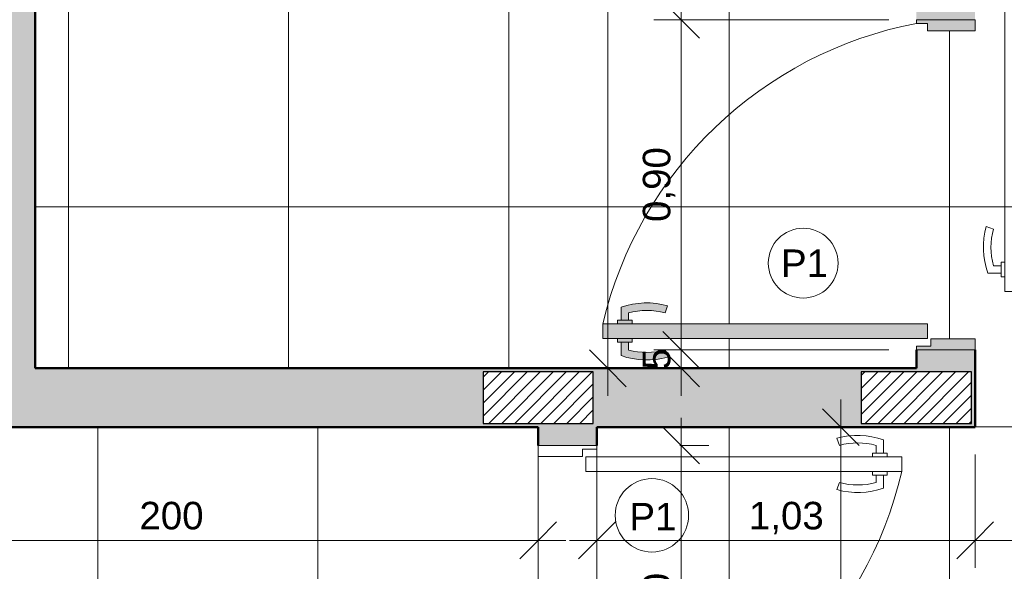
# Model space of a CAD drawing. Header units: metres. Extents: x -10.5 to 2.8, y -19.6 to -9.5.
# Tile 12 of 39: x -7.6 to -4.9, y -15.9 to -14.4. Entities that reach past the tile are written whole.
import ezdxf

# ---------------------------------------------------------------- set-up
doc = ezdxf.new("R2010")
doc.units = ezdxf.units.M
for name, color, linetype, lineweight in [('A-ANNO-DIMS', 7, 'Continuous', 9), ('A-ANNO-DIMS-50', 7, 'Continuous', 9), ('A-DETL-GENF', 7, 'Continuous', 5), ('A-DOOR', 7, 'Continuous', 5), ('A-DOOR-IDEN', 7, 'Continuous', 9), ('A-FLOR-PATT', 7, 'Continuous', 5), ('A-WALL-PATT', 7, 'Continuous', 5), ('G-ANNO-TEXT', 7, 'Continuous', 9), ('I-WALL', 7, 'Continuous', 5)]:
    doc.layers.add(name, color=color, linetype=linetype, lineweight=lineweight)
doc.layers.add('A-DETL', color=7, linetype='Continuous', lineweight=5, true_color=0x00a600)
doc.styles.add('Arial_1', font='arial.ttf', dxfattribs={"height": 0.075})
doc.dimstyles.new('Com_linha__ref__contínua__-_Cor_Vermelha_Arial_1_5mm', dxfattribs={"dimscale": 0.3048, "dimtxt": 0.076519, "dimasz": 0.328084, "dimexe": 0.246063, "dimexo": 0.246063, "dimgap": 0.024606, "dimtad": 1, "dimrnd": 0.01, "dimzin": 0, "dimdsep": 46, "dimtxsty": 'Arial_1', "dimblk1": 'OBLIQUE', "dimblk2": 'OBLIQUE', "dimsah": 1, "dimcen": 0.09, "dimdle": 0.246063, "dimazin": 0, "dimtfac": 1, "dimtdec": 4, "dimtix": 1, "dimtmove": 0, "dimatfit": 3, "dimfxl": 1, "dimtvp": 1, "dimtolj": 1, "dimtzin": 0, "dimarcsym": 2})
doc.dimstyles.new('Com_linha__ref__contínua__-_Cor_Vermelha_Arial_1_5mm_2', dxfattribs={"dimscale": 0.3048, "dimtxt": 0.076519, "dimasz": 0.328084, "dimexe": 0.246063, "dimexo": 0.246063, "dimgap": 0.024606, "dimtad": 1, "dimdec": 1, "dimlfac": 100, "dimrnd": 0.1, "dimdsep": 46, "dimtxsty": 'Arial_1', "dimblk1": 'OBLIQUE', "dimblk2": 'OBLIQUE', "dimsah": 1, "dimcen": 0.09, "dimdle": 0.246063, "dimazin": 0, "dimtfac": 1, "dimtdec": 4, "dimtix": 1, "dimtmove": 0, "dimatfit": 3, "dimfxl": 1, "dimtvp": 1, "dimtolj": 1, "dimtzin": 0, "dimarcsym": 2})

# ---------------------------------------------------------------- blocks, each defined once
blk = doc.blocks.new('PORTA DE GIRO L_VEL TERREO1')
at = {"layer": 'A-DOOR'}
for p, q in [((-0.45, -0.08), (-0.45, 0.08)), ((-0.45, 0.08), (0.45, 0.08)), ((0.45, 0.08), (0.45, -0.08)), ((-0.45, -0.08), (0.45, -0.08))]:
    blk.add_line(p, q, dxfattribs=at)
at = {"layer": 'A-DOOR', "lineweight": 15}
for p, q in [((-0.42, 0.08), (-0.42, -0.035)), ((0.42, 0.08), (0.42, -0.0407)), ((0.45, 0.08), (0.42, 0.08)), ((0.45, -0.08), (0.45, 0.08)), ((-0.44, -0.035), (-0.44, -0.08)), ((-0.42, -0.035), (-0.44, -0.035)), ((0.3789, -0.0497), (0.3789, -0.9104)), ((0.4189, -0.0497), (0.3789, -0.0497)), ((0.4189, -0.9104), (0.4189, -0.0497)), ((0.42, -0.0407), (0.44, -0.0407)), ((0.44, -0.0407), (0.44, -0.08)), ((0.44, -0.08), (0.45, -0.08)), ((0.3489, -0.7405), (0.3294, -0.7337)), ((0.45, -0.7405), (0.4695, -0.7337)), ((0.3689, -0.8305), (0.3789, -0.8305)), ((0.3689, -0.8705), (0.3689, -0.8305)), ((0.4289, -0.8304), (0.4189, -0.8304)), ((0.4289, -0.8704), (0.4289, -0.8304)), ((0.3689, -0.8405), (0.3489, -0.8405)), ((0.4289, -0.8404), (0.45, -0.8404)), ((0.3689, -0.8605), (0.3336, -0.8605)), ((0.3789, -0.8705), (0.3689, -0.8705)), ((0.4189, -0.8704), (0.4189, -0.9104)), ((0.4189, -0.8704), (0.4289, -0.8704)), ((0.4289, -0.8604), (0.4653, -0.8604)), ((0.3789, -0.9104), (0.4189, -0.9104)), ((0.4189, -0.9104), (0.3989, -0.9104))]:
    blk.add_line(p, q, dxfattribs=at)
at = {"layer": 'A-DOOR'}
blk.add_arc((0.629, 0.1553), 1.0946, 192.4129, 256.7914, dxfattribs=at)
at = {"layer": 'A-DOOR', "lineweight": 15}
for centre, radius, start, end in [((0.5319, -0.7905), 0.2103, 164.3286, 199.4386), ((0.5319, -0.7905), 0.1898, 164.7222, 195.2778), ((0.267, -0.7904), 0.1897, 344.7458, 15.2542), ((0.267, -0.7904), 0.2103, 340.5821, 15.6453)]:
    blk.add_arc(centre, radius, start, end, dxfattribs=at)
blk = doc.blocks.new('PORTA DE GIRO L_VEL TERREO2')
at = {"layer": 'A-DOOR', "lineweight": 15}
for p, q in [((0.3789, 0.0497), (0.3789, 0.9104)), ((0.3789, 0.9104), (0.4189, 0.9104)), ((0.4189, 0.9104), (0.3989, 0.9104)), ((0.4189, 0.8704), (0.4189, 0.9104)), ((0.4189, 0.9104), (0.4189, 0.0497)), ((0.3689, 0.8605), (0.3336, 0.8605)), ((0.3689, 0.8705), (0.3689, 0.8305)), ((0.3789, 0.8705), (0.3689, 0.8705)), ((0.4189, 0.8704), (0.4289, 0.8704)), ((0.4289, 0.8704), (0.4289, 0.8304)), ((0.4289, 0.8604), (0.4653, 0.8604)), ((0.3689, 0.8405), (0.3489, 0.8405)), ((0.4289, 0.8404), (0.45, 0.8404)), ((0.3689, 0.8305), (0.3789, 0.8305)), ((0.4289, 0.8304), (0.4189, 0.8304)), ((0.3489, 0.7405), (0.3294, 0.7337)), ((0.45, 0.7405), (0.4695, 0.7337)), ((-0.44, 0.035), (-0.44, 0.08)), ((0.44, 0.08), (0.45, 0.08)), ((0.44, 0.0407), (0.44, 0.08)), ((0.45, 0.08), (0.45, -0.08)), ((-0.42, 0.035), (-0.44, 0.035)), ((-0.42, -0.08), (-0.42, 0.035)), ((0.4189, 0.0497), (0.3789, 0.0497)), ((0.42, 0.0407), (0.44, 0.0407)), ((0.42, -0.08), (0.42, 0.0407)), ((0.45, -0.08), (0.42, -0.08))]:
    blk.add_line(p, q, dxfattribs=at)
at = {"layer": 'A-DOOR'}
for p, q in [((-0.45, -0.08), (-0.45, 0.08)), ((0.45, 0.08), (-0.45, 0.08)), ((0.45, 0.08), (0.45, -0.08)), ((0.45, -0.08), (-0.45, -0.08))]:
    blk.add_line(p, q, dxfattribs=at)
blk.add_arc((0.629, -0.1553), 1.0946, 103.2086, 167.5871, dxfattribs=at)
at = {"layer": 'A-DOOR', "lineweight": 15}
for centre, radius, start, end in [((0.5319, 0.7905), 0.2103, 160.5614, 195.6714), ((0.267, 0.7904), 0.2103, 344.3547, 19.4179), ((0.5319, 0.7905), 0.1898, 164.7222, 195.2778), ((0.267, 0.7904), 0.1897, 344.7458, 15.2542)]:
    blk.add_arc(centre, radius, start, end, dxfattribs=at)
blk = doc.blocks.new('TAG - Porta - Ref_ Porta-2098603-NIVEL TERREO')
at = {"layer": 'A-DOOR-IDEN'}
blk.add_circle((0, 0), 0.002, dxfattribs=at)
blk = doc.blocks.new('DIMBLOCK18-NIVEL TERREO')
at = {"layer": 'A-ANNO-DIMS-50', "color": 242, "true_color": 0xbd2b2e, "transparency": 16777216}
for p, q in [((-5.7839, -15.525), (-5.8339, -15.475)), ((-5.7839, -15.45), (-5.7839, -16.425)), ((-5.7839, -15.525), (-5.7882, -15.525)), ((-5.7839, -15.525), (-5.7339, -15.575)), ((-5.7839, -15.525), (-5.7089, -15.525)), ((-5.7839, -16.425), (-5.8339, -16.375)), ((-5.7839, -16.425), (-6.0161, -16.425)), ((-5.7839, -16.425), (-5.7339, -16.475)), ((-5.7839, -16.425), (-5.7089, -16.425))]:
    blk.add_line(p, q, dxfattribs=at)
at = {"layer": 'A-ANNO-DIMS-50', "color": 0, "transparency": 16777216, "insert": (-5.8888, -16.0763), "char_height": 0.075, "width": 0.242979, "attachment_point": 1, "rotation": 90, "line_spacing_factor": 0.941778, "style": 'Arial_1'}
blk.add_mtext('0,90', dxfattribs=at)
blk = doc.blocks.new('_Oblique')
at = {"color": 0, "linetype": 'ByBlock', "lineweight": -2}
blk.add_line((-0.5, -0.5), (0.5, 0.5), dxfattribs=at)
blk = doc.blocks.new('DIMBLOCK44-NIVEL TERREO')
at = {"layer": 'A-ANNO-DIMS-50', "color": 242, "true_color": 0xbd2b2e, "transparency": 16777216}
for p, q in [((-5.7839, -14.365), (-5.8339, -14.315)), ((-5.7839, -14.365), (-5.8589, -14.365)), ((-5.7839, -14.365), (-5.7839, -15.34)), ((-5.7839, -14.365), (-5.7339, -14.415)), ((-5.7839, -14.365), (-5.2186, -14.365)), ((-5.7839, -15.265), (-5.8339, -15.215)), ((-5.7839, -15.265), (-5.8589, -15.265)), ((-5.7839, -15.265), (-5.7339, -15.315)), ((-5.7839, -15.265), (-5.2186, -15.265))]:
    blk.add_line(p, q, dxfattribs=at)
at = {"layer": 'A-ANNO-DIMS-50', "color": 0, "transparency": 16777216, "insert": (-5.8888, -14.9163), "char_height": 0.075, "width": 0.242979, "attachment_point": 1, "rotation": 90, "line_spacing_factor": 0.941778, "style": 'Arial_1'}
blk.add_mtext('0,90', dxfattribs=at)
blk = doc.blocks.new('DIMBLOCK49-NIVEL TERREO')
at = {"layer": 'A-ANNO-DIMS-50', "color": 242, "true_color": 0xbd2b2e, "transparency": 16777216}
for p, q in [((-5.7839, -11.395), (-5.8339, -11.345)), ((-5.7839, -14.44), (-5.7839, -11.32)), ((-5.7839, -11.395), (-5.8589, -11.395)), ((-5.7839, -11.395), (-5.7339, -11.445)), ((-5.7839, -11.395), (-5.7796, -11.395)), ((-5.7839, -14.365), (-5.8339, -14.315)), ((-5.7839, -14.365), (-5.8589, -14.365)), ((-5.7839, -14.365), (-5.7339, -14.415)), ((-5.7839, -14.365), (-5.2186, -14.365))]:
    blk.add_line(p, q, dxfattribs=at)
at = {"layer": 'A-ANNO-DIMS-50', "color": 0, "transparency": 16777216, "insert": (-5.8888, -12.9813), "char_height": 0.075, "width": 0.242979, "attachment_point": 1, "rotation": 90, "line_spacing_factor": 0.941778, "style": 'Arial_1'}
blk.add_mtext('2,97', dxfattribs=at)
blk = doc.blocks.new('DIMBLOCK50-NIVEL TERREO')
at = {"layer": 'A-ANNO-DIMS-50', "color": 242, "true_color": 0xbd2b2e, "transparency": 16777216}
for p, q in [((-5.9839, -11.395), (-6.0339, -11.345)), ((-5.9839, -15.39), (-5.9839, -11.32)), ((-5.9839, -11.395), (-6.0589, -11.395)), ((-5.9839, -11.395), (-5.9339, -11.445)), ((-5.9839, -11.395), (-5.9796, -11.395)), ((-5.9839, -15.315), (-6.0339, -15.265)), ((-5.9839, -15.315), (-6.0589, -15.315)), ((-5.9839, -15.315), (-5.9339, -15.365)), ((-5.9839, -15.315), (-5.9796, -15.315))]:
    blk.add_line(p, q, dxfattribs=at)
at = {"layer": 'A-ANNO-DIMS-50', "color": 0, "transparency": 16777216, "insert": (-6.0888, -13.4563), "char_height": 0.075, "width": 0.242979, "attachment_point": 1, "rotation": 90, "line_spacing_factor": 0.941778, "style": 'Arial_1'}
blk.add_mtext('3,92', dxfattribs=at)
blk = doc.blocks.new('DIMBLOCK52-NIVEL TERREO')
at = {"layer": 'A-ANNO-DIMS-50', "color": 242, "true_color": 0xbd2b2e, "transparency": 16777216}
for p, q in [((-5.7839, -15.19), (-5.7839, -15.39)), ((-5.7839, -15.265), (-5.8339, -15.215)), ((-5.7839, -15.265), (-5.8589, -15.265)), ((-5.7839, -15.315), (-5.8339, -15.265)), ((-5.7839, -15.265), (-5.7339, -15.315)), ((-5.7839, -15.265), (-5.2186, -15.265)), ((-5.7839, -15.315), (-5.7882, -15.315)), ((-5.7839, -15.315), (-5.7339, -15.365)), ((-5.7839, -15.315), (-5.7089, -15.315))]:
    blk.add_line(p, q, dxfattribs=at)
at = {"layer": 'A-ANNO-DIMS-50', "color": 0, "transparency": 16777216, "insert": (-5.8888, -15.3189), "char_height": 0.075, "width": 0.069221, "attachment_point": 1, "rotation": 90, "line_spacing_factor": 0.941778, "style": 'Arial_1'}
blk.add_mtext('5', dxfattribs=at)
blk = doc.blocks.new('DIMBLOCK59-NIVEL TERREO')
at = {"layer": 'A-ANNO-DIMS-50', "color": 242, "true_color": 0xbd2b2e, "transparency": 16777216}
for p, q in [((-4.9836, -15.7837), (-4.9836, -15.55)), ((-6.0136, -15.7837), (-6.0136, -15.7087)), ((-6.0136, -15.7837), (-5.9636, -15.7337)), ((-4.9836, -15.7837), (-4.9336, -15.7337)), ((-6.0886, -15.7837), (-4.9836, -15.7837)), ((-6.0136, -15.7837), (-6.0636, -15.8337)), ((-6.0136, -15.7837), (-6.0136, -15.788)), ((-4.9836, -15.7837), (-5.0336, -15.8337)), ((-4.9836, -15.7837), (-4.9836, -15.8587))]:
    blk.add_line(p, q, dxfattribs=at)
at = {"layer": 'A-ANNO-DIMS-50', "color": 0, "transparency": 16777216, "insert": (-5.5998, -15.6788), "char_height": 0.075, "width": 0.242979, "attachment_point": 1, "line_spacing_factor": 0.941778, "style": 'Arial_1'}
blk.add_mtext('1,03', dxfattribs=at)
blk = doc.blocks.new('DIMBLOCK60-NIVEL TERREO')
at = {"layer": 'A-ANNO-DIMS-50', "color": 242, "true_color": 0xbd2b2e, "transparency": 16777216}
for p, q in [((-4.9836, -15.7837), (-4.9836, -15.55)), ((-3.3837, -15.7837), (-3.3837, -15.55)), ((-4.9836, -15.7837), (-4.9336, -15.7337)), ((-3.3837, -15.7837), (-3.3337, -15.7337)), ((-4.9836, -15.7837), (-5.0336, -15.8337)), ((-4.9836, -15.7837), (-3.3837, -15.7837)), ((-4.9836, -15.7837), (-4.9836, -15.8587)), ((-3.3837, -15.7837), (-3.4337, -15.8337)), ((-3.3837, -15.7837), (-3.3837, -15.8587))]:
    blk.add_line(p, q, dxfattribs=at)
at = {"layer": 'A-ANNO-DIMS-50', "color": 0, "transparency": 16777216, "insert": (-4.2849, -15.6788), "char_height": 0.075, "width": 0.242979, "attachment_point": 1, "line_spacing_factor": 0.941778, "style": 'Arial_1'}
blk.add_mtext('1,60', dxfattribs=at)
blk = doc.blocks.new('DIMBLOCK66-NIVEL TERREO')
at = {"layer": 'A-ANNO-DIMS-50', "color": 242, "true_color": 0xbd2b2e, "transparency": 16777216}
for p, q in [((-5.349, -15.4), (-5.349, -17.65)), ((-5.349, -15.475), (-5.399, -15.425)), ((-5.349, -15.475), (-5.3533, -15.475)), ((-5.349, -15.475), (-5.299, -15.525)), ((-5.349, -15.475), (-5.274, -15.475)), ((-5.349, -17.575), (-5.399, -17.525)), ((-5.349, -17.575), (-5.424, -17.575)), ((-5.349, -17.575), (-5.299, -17.625)), ((-5.349, -17.575), (-5.1705, -17.575))]:
    blk.add_line(p, q, dxfattribs=at)
at = {"layer": 'A-ANNO-DIMS-50', "color": 0, "transparency": 16777216, "insert": (-5.4539, -16.6116), "char_height": 0.075, "width": 0.207662, "attachment_point": 1, "rotation": 90, "line_spacing_factor": 0.941778, "style": 'Arial_1'}
blk.add_mtext('210', dxfattribs=at)
blk = doc.blocks.new('DIMBLOCK70-NIVEL TERREO')
at = {"layer": 'A-ANNO-DIMS-50', "color": 242, "true_color": 0xbd2b2e, "transparency": 16777216}
for p, q in [((-8.1736, -15.7837), (-8.1736, -15.557)), ((-6.1736, -15.7837), (-6.1736, -15.7087)), ((-8.1736, -15.7837), (-8.1236, -15.7337)), ((-6.1736, -15.7837), (-6.1236, -15.7337)), ((-8.1736, -15.7837), (-8.2236, -15.8337)), ((-8.1736, -15.7837), (-6.0986, -15.7837)), ((-8.1736, -15.7837), (-8.1736, -15.8587)), ((-6.1736, -15.7837), (-6.2236, -15.8337)), ((-6.1736, -15.7837), (-6.1736, -15.788))]:
    blk.add_line(p, q, dxfattribs=at)
at = {"layer": 'A-ANNO-DIMS-50', "color": 0, "transparency": 16777216, "insert": (-7.2601, -15.6788), "char_height": 0.075, "width": 0.207662, "attachment_point": 1, "line_spacing_factor": 0.941778, "style": 'Arial_1'}
blk.add_mtext('200', dxfattribs=at)

msp = doc.modelspace()

# ---------------------------------------------------------------- hatches: boundary and pattern name
at = {"layer": 'A-DETL-GENF', "true_color": 0x464646}
h = msp.add_hatch(dxfattribs=at)
h.set_pattern_fill('FP_11', color=49, style=0, pattern_type=2)
h.set_pattern_definition([(45, (0, 0), (-0.01767767, 0.01767767), [])])
h.paths.add_polyline_path([(-6.1486, -18.225), (-6.0237, -18.225), (-6.0237, -18.085), (-6.3237, -18.085), (-6.3237, -18.225)])
h.paths.add_polyline_path([(-8.3236, -18.225), (-8.0236, -18.225), (-8.0236, -18.085), (-8.3236, -18.085)])
h.paths.add_polyline_path([(-3.2137, -18.225), (-3.0637, -18.225), (-3.0637, -18.085), (-3.3637, -18.085), (-3.3637, -18.225)])
h.paths.add_polyline_path([(0.1964, -18.225), (0.4964, -18.225), (0.4964, -18.085), (0.1964, -18.085)])
h.paths.add_polyline_path([(0.3564, -15.625), (0.4964, -15.625), (0.4964, -15.325), (0.3564, -15.325), (0.3564, -15.5554)])
h.paths.add_polyline_path([(-3.3737, -15.465), (-3.0737, -15.465), (-3.0737, -15.325), (-3.3737, -15.325)])
h.paths.add_polyline_path([(-0.6736, -15.465), (-0.6736, -15.325), (-0.9736, -15.325), (-0.9736, -15.465), (-0.7386, -15.465)])
h.paths.add_polyline_path([(-5.1436, -15.465), (-4.9937, -15.4649), (-4.9937, -15.325), (-5.2937, -15.325), (-5.2937, -15.465)])
h.paths.add_polyline_path([(-6.1737, -15.465), (-6.0237, -15.4649), (-6.0237, -15.325), (-6.3237, -15.325), (-6.3237, -15.465), (-6.2593, -15.465)])
h.paths.add_polyline_path([(-8.0236, -15.465), (-8.0236, -15.325), (-8.3236, -15.325), (-8.3236, -15.465), (-8.1736, -15.465)])
h.paths.add_polyline_path([(0.4664, -14.515), (0.4964, -14.515), (0.4964, -14.215), (0.3564, -14.215), (0.3564, -14.515), (0.3864, -14.515)])
h.paths.add_polyline_path([(-3.3737, -14.2649), (-3.2337, -14.2649), (-3.2337, -13.9649), (-3.3737, -13.9649), (-3.3737, -14.148)])
h.paths.add_polyline_path([(-5.0636, -14.2649), (-4.9937, -14.2649), (-4.9937, -13.9649), (-5.1337, -13.9649), (-5.1337, -14.2649), (-5.1136, -14.2649)])
h.paths.add_polyline_path([(-0.8136, -11.545), (-0.6736, -11.545), (-0.6736, -11.245), (-0.8136, -11.245), (-0.8136, -11.385)])
h.paths.add_polyline_path([(-3.3737, -11.545), (-3.2337, -11.545), (-3.2337, -11.245), (-3.3737, -11.245), (-3.3737, -11.5402)])
h.paths.add_polyline_path([(-7.5156, -11.385), (-7.3937, -11.385), (-7.3937, -11.245), (-7.6937, -11.245), (-7.6936, -11.385), (-7.5437, -11.385)])
h.paths.add_polyline_path([(-4.9886, -11.3849), (-4.8337, -11.3849), (-4.8337, -11.2449), (-5.1337, -11.245), (-5.1337, -11.3849), (-5.0636, -11.3849)])
at = {"layer": 'A-DETL-GENF', "true_color": 0xffffff}
h = msp.add_hatch(color=7, dxfattribs=at)
h.paths.add_polyline_path([(-5.1043, -15.265), (-4.9836, -15.265), (-4.9836, -15.235), (-5.1043, -15.235), (-5.1043, -15.255), (-5.1436, -15.255), (-5.1436, -15.265)])
h.paths.add_polyline_path([(-5.52, -15.2339), (-5.1133, -15.2339), (-5.1133, -15.1939), (-5.9977, -15.1939), (-5.9977, -15.2339), (-5.9177, -15.2339)])
h.paths.add_polyline_path([(-4.9836, -14.395), (-4.9836, -14.365), (-5.1436, -14.365), (-5.1436, -14.375), (-5.1136, -14.375), (-5.1136, -14.395)])
for points in [[(-5.9279, -15.1839), (-5.9279, -15.1639), (-5.8947, -15.158), (-5.861, -15.158), (-5.8279, -15.1639), (-5.8211, -15.1445), (-5.8633, -15.1372), (-5.9062, -15.1386), (-5.9479, -15.1486), (-5.9479, -15.1839)], [(-5.8632, -15.2918), (-5.8209, -15.2845), (-5.8277, -15.265), (-5.8632, -15.271), (-5.8946, -15.271), (-5.9277, -15.265), (-5.9277, -15.2439), (-5.9477, -15.2439), (-5.9477, -15.2803), (-5.906, -15.2904), (-5.8946, -15.2908)]]:
    msp.add_hatch(color=7, dxfattribs=at).paths.add_polyline_path(points)
h = msp.add_hatch(color=7, dxfattribs=at)
h.paths.add_polyline_path([(-5.9477, -15.2439), (-5.9177, -15.2439), (-5.9177, -15.2339), (-5.9577, -15.2339), (-5.9577, -15.2439)])
h.paths.add_polyline_path([(-5.9479, -15.1939), (-5.9179, -15.1939), (-5.9179, -15.1839), (-5.9579, -15.1839), (-5.9579, -15.1939)])
at = {"layer": 'A-FLOR-PATT', "true_color": 0x787878}
h = msp.add_hatch(dxfattribs=at)
h.set_pattern_fill('FP_7', color=8, style=0, pattern_type=2)
h.set_pattern_definition([(0, (-2.654, -16.075), (0, 0.6), []), (90, (-2.654, -16.075), (-0.6, 4e-17), [])])
h.paths.add_polyline_path([(-3.9382, -18.075), (-3.2137, -18.075), (-3.2137, -17.275), (-3.2337, -17.275), (-3.2337, -16.405), (-2.8637, -16.405), (-2.8637, -18.075), (0.3464, -18.075), (0.3464, -15.475), (-3.3837, -15.475), (-3.3834, -15.235), (-3.2629, -15.235), (-3.2629, -15.255), (-3.2237, -15.255), (-3.2237, -15.315), (-0.8236, -15.315), (-0.8256, -15.313), (-0.8256, -11.397), (-3.2217, -11.397), (-3.2217, -14.365), (-3.2237, -14.365), (-3.2237, -14.375), (-3.2537, -14.375), (-3.2537, -14.395), (-3.3837, -14.395), (-3.3837, -14.275), (-4.9836, -14.275), (-4.9836, -14.395), (-5.1136, -14.395), (-5.1136, -14.375), (-5.1436, -14.375), (-5.1436, -11.395), (-7.5437, -11.395), (-7.5437, -15.315), (-5.1436, -15.315), (-5.1436, -15.255), (-5.1043, -15.255), (-5.1043, -15.235), (-4.9836, -15.235), (-4.9836, -15.475), (-6.0136, -15.475), (-6.0136, -18.075), (-5.2136, -18.075), (-5.2136, -17.575), (-4.0136, -17.575), (-4.0136, -18.075), (-3.9582, -18.075)])
h.paths.add_polyline_path([(-4.6136, -17.7955), (-4.6084, -17.7948), (-4.6036, -17.7928), (-4.5985, -17.7885), (-4.5963, -17.7855), (-4.5943, -17.7807), (-4.5936, -17.7755), (-4.5943, -17.7703), (-4.5963, -17.7655), (-4.5994, -17.7614), (-4.6036, -17.7582), (-4.6084, -17.7562), (-4.6136, -17.7555), (-4.6188, -17.7562), (-4.6236, -17.7582), (-4.6277, -17.7614), (-4.6309, -17.7655), (-4.6329, -17.7703), (-4.6336, -17.7755), (-4.6321, -17.7826), (-4.6309, -17.7855), (-4.6263, -17.7907), (-4.6233, -17.7929), (-4.6188, -17.7948), (-4.6158, -17.7952)])
h.paths.add_polyline_path([(-2.5041, -15.2918), (-2.5464, -15.2845), (-2.5396, -15.265), (-2.5041, -15.271), (-2.4727, -15.271), (-2.4396, -15.265), (-2.4396, -15.2439), (-2.4496, -15.2439), (-2.4496, -15.2339), (-3.254, -15.2339), (-3.254, -15.1939), (-2.4494, -15.1939), (-2.4494, -15.1839), (-2.4394, -15.1839), (-2.4394, -15.1639), (-2.4726, -15.158), (-2.5062, -15.158), (-2.5394, -15.1639), (-2.5462, -15.1445), (-2.504, -15.1372), (-2.4611, -15.1386), (-2.4194, -15.1486), (-2.4194, -15.1839), (-2.4094, -15.1839), (-2.4094, -15.1939), (-2.3696, -15.1939), (-2.3696, -15.2339), (-2.4096, -15.2339), (-2.4096, -15.2439), (-2.4196, -15.2439), (-2.4196, -15.2803), (-2.4612, -15.2904), (-2.4727, -15.2908)])
h.paths.add_polyline_path([(-5.8632, -15.2918), (-5.906, -15.2904), (-5.9477, -15.2803), (-5.9477, -15.2439), (-5.9577, -15.2439), (-5.9577, -15.2339), (-5.9977, -15.2339), (-5.9977, -15.1939), (-5.9579, -15.1939), (-5.9579, -15.1839), (-5.9479, -15.1839), (-5.9479, -15.1486), (-5.9062, -15.1386), (-5.861, -15.1376), (-5.8211, -15.1445), (-5.8279, -15.1639), (-5.8633, -15.158), (-5.8947, -15.158), (-5.9279, -15.1639), (-5.9279, -15.1839), (-5.9179, -15.1839), (-5.9179, -15.1939), (-5.1133, -15.1939), (-5.1133, -15.2339), (-5.9177, -15.2339), (-5.9177, -15.2439), (-5.9277, -15.2439), (-5.9277, -15.265), (-5.8946, -15.271), (-5.8609, -15.271), (-5.8277, -15.265), (-5.8209, -15.2845), (-5.8609, -15.2914)])
h = msp.add_hatch(dxfattribs=at)
h.set_pattern_fill('FP_1', color=8, style=0, pattern_type=2)
h.set_pattern_definition([(0, (-2.574, -15.475), (0, 0.6), []), (90, (-2.574, -15.475), (-0.6, 4e-17), [])])
h.paths.add_polyline_path([(-8.1736, -18.075), (-7.6486, -18.075), (-7.6486, -18.065), (-7.6339, -18.065), (-7.6339, -18.0023), (-7.6382, -17.9978), (-7.6402, -17.9934), (-7.6406, -17.9898), (-7.6402, -17.9578), (-7.6382, -17.9533), (-7.6349, -17.9496), (-7.6306, -17.947), (-7.6256, -17.9457), (-7.6204, -17.9459), (-7.6155, -17.9475), (-7.6113, -17.9504), (-7.6084, -17.9544), (-7.6074, -17.9566), (-7.6066, -17.9614), (-7.6066, -17.9898), (-7.6074, -17.9946), (-7.6097, -17.9989), (-7.6133, -18.0024), (-7.6133, -18.065), (-7.5986, -18.065), (-7.5986, -18.075), (-7.4286, -18.075), (-7.4286, -17.7504), (-7.4269, -17.7059), (-7.4224, -17.6616), (-7.4172, -17.6426), (-7.4074, -17.6255), (-7.3935, -17.6115), (-7.3744, -17.5999), (-7.3533, -17.5928), (-7.2413, -17.5795), (-7.1286, -17.575), (-7.0159, -17.5795), (-6.9039, -17.5928), (-6.8828, -17.5999), (-6.8637, -17.6115), (-6.8498, -17.6255), (-6.84, -17.6426), (-6.8348, -17.6616), (-6.8302, -17.7059), (-6.8286, -17.7504), (-6.8286, -18.075), (-6.8237, -18.075), (-6.8237, -17.425), (-6.2136, -17.425), (-6.2136, -16.675), (-6.1736, -16.675), (-6.1737, -15.475), (-8.1736, -15.475), (-8.1736, -15.525), (-8.3336, -15.525), (-8.3336, -17.275), (-8.1736, -17.275), (-8.1736, -17.8038)])
at = {"layer": 'A-WALL-PATT', "true_color": 0x808080}
for points in [[(-7.5437, -15.315), (-7.5437, -11.395), (-7.7037, -11.395), (-7.7037, -15.315)], [(-6.3237, -15.475), (-6.1737, -15.475), (-6.1737, -15.465), (-6.3237, -15.465), (-6.3237, -15.325), (-6.1737, -15.325), (-6.1737, -15.315), (-7.7037, -15.315), (-7.7037, -15.475), (-7.1914, -15.475)], [(-6.0136, -15.525), (-6.0136, -15.475), (-6.1736, -15.475), (-6.1736, -15.525)]]:
    msp.add_hatch(color=8, dxfattribs=at).paths.add_polyline_path(points)
h = msp.add_hatch(color=8, dxfattribs=at)
h.paths.add_polyline_path([(-5.1436, -15.315), (-4.9836, -15.315), (-4.9836, -15.265), (-5.1436, -15.265)])
h.paths.add_polyline_path([(-4.9836, -14.365), (-4.9836, -14.115), (-4.9937, -14.115), (-4.9937, -14.2649), (-5.1337, -14.2649), (-5.1337, -14.115), (-5.1436, -14.115), (-5.1436, -14.365), (-5.0636, -14.365)])
h = msp.add_hatch(color=8, dxfattribs=at)
h.paths.add_polyline_path([(-6.0237, -15.475), (-4.9836, -15.475), (-4.9836, -15.315), (-6.1737, -15.315), (-6.1736, -15.325), (-6.0237, -15.325), (-6.0237, -15.465), (-6.1737, -15.465), (-6.1736, -15.475)])
h.paths.add_polyline_path([(-5.1436, -15.465), (-5.2937, -15.465), (-5.2937, -15.325), (-4.9937, -15.325), (-4.9937, -15.465)])

# ---------------------------------------------------------------- linework, layer by layer
at = {"layer": 'A-DETL', "color": 7}
for p, q in [((-4.9836, -14.365), (-5.1436, -14.365)), ((-5.1436, -14.365), (-5.1436, -14.375)), ((-5.1436, -14.375), (-5.1136, -14.375)), ((-5.1136, -14.375), (-5.1136, -14.395)), ((-4.9836, -14.395), (-4.9836, -14.365)), ((-5.1136, -14.395), (-4.9836, -14.395)), ((-5.9479, -15.1486), (-5.9479, -15.1839)), ((-5.8279, -15.1639), (-5.8211, -15.1445)), ((-5.9279, -15.1839), (-5.9279, -15.1639)), ((-5.9579, -15.1939), (-5.9977, -15.1939)), ((-5.9977, -15.1939), (-5.9977, -15.2339)), ((-5.9479, -15.1839), (-5.9579, -15.1839)), ((-5.9579, -15.1839), (-5.9579, -15.1939)), ((-5.9579, -15.1939), (-5.9179, -15.1939)), ((-5.9479, -15.1839), (-5.9279, -15.1839)), ((-5.9179, -15.1839), (-5.9279, -15.1839)), ((-5.9179, -15.1939), (-5.9179, -15.1839)), ((-5.1133, -15.1939), (-5.9179, -15.1939)), ((-5.1133, -15.2339), (-5.1133, -15.1939)), ((-5.9977, -15.2339), (-5.9577, -15.2339)), ((-5.9177, -15.2339), (-5.9577, -15.2339)), ((-5.9577, -15.2339), (-5.9577, -15.2439)), ((-5.9177, -15.2339), (-5.1133, -15.2339)), ((-5.9177, -15.2439), (-5.9177, -15.2339)), ((-5.9577, -15.2439), (-5.9477, -15.2439)), ((-5.9277, -15.2439), (-5.9477, -15.2439)), ((-5.9477, -15.2439), (-5.9477, -15.2803)), ((-5.9277, -15.2439), (-5.9177, -15.2439)), ((-5.9277, -15.265), (-5.9277, -15.2439)), ((-5.1436, -15.255), (-5.1436, -15.265)), ((-5.1043, -15.255), (-5.1436, -15.255)), ((-4.9836, -15.235), (-5.1043, -15.235)), ((-5.1043, -15.235), (-5.1043, -15.255)), ((-4.9836, -15.265), (-4.9836, -15.235)), ((-5.8209, -15.2845), (-5.8277, -15.265)), ((-5.1436, -15.265), (-4.9836, -15.265))]:
    msp.add_line(p, q, dxfattribs=at)
at = {"layer": 'A-DETL', "color": 7, "lineweight": 25}
for p, q in [((-6.0237, -15.325), (-6.3237, -15.325)), ((-6.3237, -15.325), (-6.3237, -15.465)), ((-6.0237, -15.465), (-6.0237, -15.325)), ((-4.9937, -15.325), (-5.2937, -15.325)), ((-5.2937, -15.325), (-5.2937, -15.465)), ((-4.9937, -15.465), (-4.9937, -15.325)), ((-6.3237, -15.465), (-6.0237, -15.465)), ((-5.2937, -15.465), (-4.9937, -15.465))]:
    msp.add_line(p, q, dxfattribs=at)
at = {"layer": 'A-DETL', "color": 7}
msp.add_circle((-5.4519, -15.0284), 0.095, dxfattribs=at)
for centre, radius, start, end in [((-4.9383, -15.4441), 1.0885, 100.8706, 166.7166), ((-5.8779, -15.347), 0.2103, 74.3286, 109.4386), ((-5.8779, -15.347), 0.1898, 74.7222, 105.2778), ((-5.8777, -15.082), 0.2103, 250.5614, 285.6714), ((-5.8777, -15.082), 0.1898, 254.7222, 285.2778)]:
    msp.add_arc(centre, radius, start, end, dxfattribs=at)
at = {"layer": 'I-WALL', "lineweight": 50}
for p, q in [((-7.5437, -15.315), (-7.5437, -11.395)), ((-5.1436, -15.265), (-5.1436, -15.315)), ((-4.9836, -15.475), (-4.9836, -15.265)), ((-5.1436, -15.315), (-7.5437, -15.315)), ((-8.1736, -15.475), (-6.1737, -15.475)), ((-6.1736, -15.475), (-6.1736, -15.525)), ((-6.0136, -15.525), (-6.0136, -15.475)), ((-6.0136, -15.475), (-4.9836, -15.475))]:
    msp.add_line(p, q, dxfattribs=at)

# ---------------------------------------------------------------- block references
at = {"layer": 'A-DOOR'}
for name, p, rotation in [('PORTA DE GIRO L_VEL TERREO2', (-4.4836, -14.195), 180), ('PORTA DE GIRO L_VEL TERREO1', (-6.0936, -15.975), 89.99999999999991)]:
    msp.add_blockref(name, p, dxfattribs=dict(at, rotation=rotation))
at = {"layer": 'A-DOOR-IDEN', "xscale": 49.99999999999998, "yscale": 49.99999999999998, "zscale": 49.99999999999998}
msp.add_blockref('TAG - Porta - Ref_ Porta-2098603-NIVEL TERREO', (-5.8639, -15.7156), dxfattribs=at)

# ---------------------------------------------------------------- texts
at = {"layer": 'A-DOOR-IDEN', "insert": (-5.9254, -15.6817), "char_height": 0.075, "width": 0.156329, "attachment_point": 1, "style": 'Arial_1'}
msp.add_mtext('P1', dxfattribs=at)
at = {"layer": 'G-ANNO-TEXT', "insert": (-5.5123, -14.9912), "char_height": 0.075, "width": 0.156329, "attachment_point": 1, "style": 'Arial_1'}
msp.add_mtext('P1', dxfattribs=at)

# ---------------------------------------------------------------- dimensions: what is measured, and where the dimension line sits
at = {"layer": 'A-ANNO-DIMS', "color": 242, "true_color": 0xbd2b2e}
for base, p1, p2, dimstyle, override, picture, middle in [((-5.9839, -11.395), (-6.0546, -15.315), (-6.0546, -11.395), 'Com_linha__ref__contínua__-_Cor_Vermelha_Arial_1_5mm', {"dimpost": '<>', "dimfxl": 3.92}, 'DIMBLOCK50-NIVEL TERREO', (-6.0297, -13.355)), ((-5.7839, -11.395), (-5.1436, -14.365), (-5.8546, -11.395), 'Com_linha__ref__contínua__-_Cor_Vermelha_Arial_1_5mm', {"dimpost": '<>', "dimfxl": 3.053921}, 'DIMBLOCK49-NIVEL TERREO', (-5.8297, -12.88)), ((-5.7839, -15.265), (-5.1436, -14.365), (-5.1436, -15.265), 'Com_linha__ref__contínua__-_Cor_Vermelha_Arial_1_5mm', {"dimpost": '<>', "dimfxl": 0.9}, 'DIMBLOCK44-NIVEL TERREO', (-5.8297, -14.815)), ((-5.7839, -15.315), (-5.1436, -15.265), (-5.7132, -15.315), 'Com_linha__ref__contínua__-_Cor_Vermelha_Arial_1_5mm_2', {"dimpost": '<>', "dimfxl": 0.571778}, 'DIMBLOCK52-NIVEL TERREO', (-5.8295, -15.29)), ((-5.349, -17.575), (-5.2783, -15.475), (-5.0955, -17.575), 'Com_linha__ref__contínua__-_Cor_Vermelha_Arial_1_5mm_2', {"dimpost": '<>', "dimfxl": 2.107938}, 'DIMBLOCK66-NIVEL TERREO', (-5.3948, -16.525)), ((-5.7839, -16.425), (-5.7132, -15.525), (-5.9411, -16.425), 'Com_linha__ref__contínua__-_Cor_Vermelha_Arial_1_5mm', {"dimpost": '<>', "dimfxl": 0.928407}, 'DIMBLOCK18-NIVEL TERREO', (-5.8297, -15.975))]:
    dim = msp.add_linear_dim(base=base, p1=p1, p2=p2, angle=90, dimstyle=dimstyle, override=override, dxfattribs=at)
    dim.commit()
    dim.dimension.update_dxf_attribs({"geometry": picture, "text_midpoint": middle})
for base, p1, p2, dimstyle, override, picture, middle in [((-4.9836, -15.7837), (-6.0136, -15.713), (-4.9836, -15.475), 'Com_linha__ref__contínua__-_Cor_Vermelha_Arial_1_5mm', {"dimpost": '<>', "dimfxl": 1.057129}, 'DIMBLOCK59-NIVEL TERREO', (-5.4986, -15.7379)), ((-3.3837, -15.7837), (-4.9836, -15.475), (-3.3837, -15.475), 'Com_linha__ref__contínua__-_Cor_Vermelha_Arial_1_5mm', {"dimpost": '<>', "dimfxl": 1.5999}, 'DIMBLOCK60-NIVEL TERREO', (-4.1836, -15.7379)), ((-6.1736, -15.7837), (-8.1736, -15.482), (-6.1736, -15.713), 'Com_linha__ref__contínua__-_Cor_Vermelha_Arial_1_5mm_2', {"dimpost": '<>', "dimfxl": 2.013291}, 'DIMBLOCK70-NIVEL TERREO', (-7.1736, -15.7379))]:
    dim = msp.add_linear_dim(base=base, p1=p1, p2=p2, dimstyle=dimstyle, override=override, dxfattribs=at)
    dim.commit()
    dim.dimension.update_dxf_attribs({"geometry": picture, "text_midpoint": middle})

doc.saveas('drawing.dxf')
